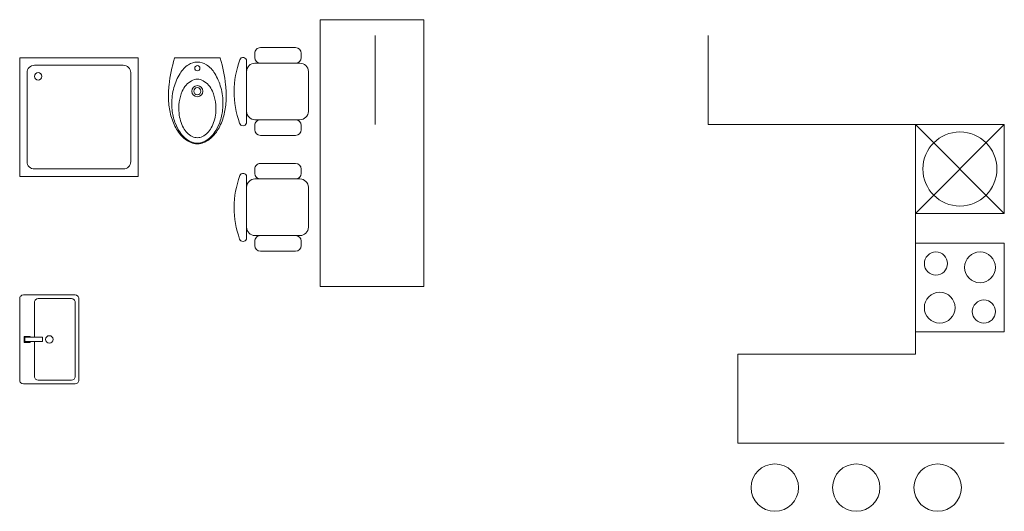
# Model space of a CAD drawing. Header units: millimetres. Extents: x 26913 to 168082, y -32666 to 98813.
# Tile 14 of 19: x 27703 to 34353, y -22933 to -19615. Entities that reach past the tile are written whole.
import ezdxf

# ---------------------------------------------------------------- set-up
doc = ezdxf.new("R2010")
doc.units = ezdxf.units.MM
doc.header["$LTSCALE"] = 400
doc.layers.get('0').update_dxf_attribs({"color": 250})
doc.layers.add('N_nábytek', color=7, linetype='Continuous', lineweight=13)
doc.layers.add('N_zařizovací předměty', color=7, linetype='Continuous', lineweight=13)

# ---------------------------------------------------------------- blocks, each defined once
blk = doc.blocks.new('sporák 600 x 600')
for p, q in [((0, 0), (600, 0)), ((0, -600), (0, 0)), ((600, 0), (600, -600)), ((600, -600), (0, -600))]:
    blk.add_line(p, q)
for centre, radius in [((164, -164), 104), ((462, -138), 78), ((436, -436), 104), ((138, -462), 78)]:
    blk.add_circle(centre, radius)
blk = doc.blocks.new('Zař_myčka')
blk.add_lwpolyline([(0, 600), (0, 0), (600, 0), (600, 600)], close=True)
for points in [[(0, 600), (600, 0)], [(600, 600), (0, 0)]]:
    blk.add_lwpolyline(points)
blk.add_circle((300, 300), 250)
blk = doc.blocks.new('A$C0BE674CB')
blk.add_line((-150.592724, 0), (150.592724, 0))
for centre, radius in [((-0.000015, -69.792725), 17.5), ((0.013214, -225.145218), 37.5), ((0.013214, -225.145218), 24)]:
    blk.add_circle(centre, radius)
for centre, radius, start, end in [((-150.592747, -4), 4, 89.9852599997, 163.163498), ((-0.000015, -141.108673), 111.985252, 57.1394809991, 90.0000759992), ((-38.25827, -200.336365), 182.494919, 31.5552829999, 57.1394809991), ((-791.895573, -289.012238), 988.640137, 6.2498699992, 16.8248749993), ((-191.542118, -294.472382), 362.376892, 15.0042569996, 31.5553740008), ((35.54599, -284.333954), 149.405289, 119.906661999, 156.7666240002), ((-0.000015, -222.534195), 78.11203, 90, 119.906661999), ((-0.000015, -222.534195), 78.11203, 60.093338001, 90), ((-35.546021, -284.333954), 149.405289, 23.2333759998, 60.093338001), ((-520.29279, -259.264405), 715.413086, 358.1969679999, 6.2498699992), ((-169.67754, -341.915284), 295.374023, 353.8547900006, 23.23349), ((-246.82349, -309.289276), 419.609497, 359.5397489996, 15.0042649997), ((-230.799412, -309.41803), 403.5849, 352.4776540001, 359.5397489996), ((-277.253987, -266.912293), 472.253998, 346.2259289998, 358.1977310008), ((-153.260212, -343.682923), 278.861816, 332.3949969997, 353.8547900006), ((-210.403385, -283.300446), 403.42392, 332.2023390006, 346.2259060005), ((-178.213001, -316.362122), 350.542023, 338.4063799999, 352.4776460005), ((-113.051106, -342.15326), 280.46167, 324.2046809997, 338.9079900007), ((24.889042, -410.808167), 134, 207.6050609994, 243.6271099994), ((-0.013245, -460.979798), 78, 270, 296.3728959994), ((-53.054817, -385.416535), 206.493668, 307.5571400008, 325.0084800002), ((-73.15435, -355.656739), 248.270081, 310.8612060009, 332.2022550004), ((-0.000015, -481.597138), 98.548065, 270, 283.3984169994), ((-0.000015, -477.756806), 98.373566, 270.0000739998, 287.0153729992), ((-13.600356, -424.501892), 157.240784, 283.3984189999, 310.8612060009), ((-11.864981, -438.985474), 138.919754, 287.0153749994, 308.1805950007)]:
    blk.add_arc(centre, radius, start, end)
at = {"extrusion": (0, 0, -1)}
for centre, radius, start, end in [((-791.895565, -289.012238), 988.640137, 6.2498699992, 16.8248749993), ((-38.25824, -200.336365), 182.494919, 31.5552829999, 57.1394770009), ((0.000015, -141.108673), 111.985252, 57.1394770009, 90.0000639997), ((-150.592708, -4), 4, 90.0003440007, 163.1746519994), ((-191.54208, -294.472382), 362.376892, 15.0043719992, 31.5555040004), ((-520.292782, -259.264405), 715.413086, 358.1969679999, 6.2498699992), ((-246.823452, -309.289276), 419.609497, 359.5398480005, 15.0043719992), ((-169.677501, -341.915284), 295.374023, 353.8549040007, 23.2335890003), ((-277.253963, -266.912293), 472.253998, 346.2251510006, 358.1969679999), ((-230.799373, -309.41803), 403.5849, 352.4777760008, 359.5398480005), ((-210.403347, -283.300446), 403.42392, 332.2024770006, 346.2260279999), ((-178.212963, -316.362122), 350.542023, 338.4065090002, 352.4777760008), ((-153.260174, -343.682923), 278.861816, 332.3951570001, 353.8549040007), ((-113.051067, -342.15326), 280.46167, 324.2048720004, 338.908164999), ((-73.154323, -355.656739), 248.270081, 310.8609919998, 332.2020419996), ((-53.05479, -385.416535), 206.493668, 307.5569150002, 325.0082629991), ((-0.013214, -460.979798), 78, 270, 296.3729099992), ((24.889073, -410.808167), 134, 207.605064, 243.627106), ((-13.600326, -424.501892), 157.240784, 283.3983459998, 310.8611600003), ((-11.864948, -438.985474), 138.919754, 287.0154879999, 308.1806949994), ((0.000015, -477.756806), 98.373566, 270.0000759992, 287.015381), ((0.000015, -481.597138), 98.548065, 270, 283.3984070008)]:
    blk.add_arc(centre, radius, start, end, dxfattribs=at)
blk = doc.blocks.new('UMYVADLO_PULT_600X400')
blk.add_lwpolyline([(300, 25), (300, 375, 0.414214), (275, 400), (-275, 400, 0.414214), (-300, 375), (-300, 25, 0.414214), (-275, 0), (275, 0, 0.414214)], format="xyb", close=True)
blk.add_lwpolyline([(15, 100), (250, 100, 0.414214), (275, 125), (275, 350, 0.414214), (250, 375), (-250, 375, 0.414214), (-275, 350), (-275, 125, 0.414214), (-250, 100), (-15, 100)], format="xyb")
blk.add_lwpolyline([(-15, 155), (-15, 35), (15, 35), (15, 155)], close=True)
blk.add_lwpolyline([(-15, 70), (-20, 70), (-20, 30), (20, 30), (20, 70), (15, 70)])
blk.add_circle((0, 200), 25)
blk = doc.blocks.new('*U16')
at = {"color": 0}
blk.add_lwpolyline([(0, 0), (800, 0), (800, 800), (0, 800)], close=True, dxfattribs=at)
blk.add_lwpolyline([(100, 50), (700, 50, 0.414214), (750, 100), (750, 700, 0.414214), (700, 750), (100, 750, 0.414214), (50, 700), (50, 100, 0.414214)], format="xyb", close=True, dxfattribs=at)
blk.add_circle((125, 125), 25, dxfattribs=at)
blk = doc.blocks.new('pracovní stůl dabl')
for p, q in [((2207, 3123), (1731, 3123)), ((1656, 3048), (1656, 2989)), ((2283, 2989), (2283, 3048)), ((2394, 2961), (2394, 2800)), ((1559, 2800), (1559, 2262)), ((1731, 2913), (1672, 2913)), ((1731, 2913), (2207, 2913)), ((2280, 2913), (2207, 2913)), ((2394, 2800), (2394, 2262)), ((2394, 2262), (2394, 2149)), ((1672, 2149), (1731, 2149)), ((2207, 2149), (1731, 2149)), ((2207, 2149), (2280, 2149)), ((2394, 2149), (2394, 2121)), ((1656, 2074), (1656, 2015)), ((2283, 2015), (2283, 2074)), ((1731, 1939), (2207, 1939)), ((1656, 1485), (1656, 1426)), ((2207, 1561), (1731, 1561)), ((2283, 1426), (2283, 1485)), ((1731, 1351), (1672, 1351)), ((1731, 1351), (2207, 1351)), ((2280, 1351), (2207, 1351)), ((2394, 1398), (2394, 1237)), ((1559, 1237), (1559, 700)), ((2394, 1237), (2394, 700)), ((2394, 700), (2394, 587)), ((1672, 587), (1731, 587)), ((2207, 587), (1731, 587)), ((2207, 587), (2280, 587)), ((2394, 587), (2394, 558)), ((1656, 511), (1656, 452)), ((2283, 452), (2283, 511)), ((1731, 377), (2207, 377))]:
    blk.add_line(p, q)
blk.add_lwpolyline([(0, 0), (1400, 0), (1400, 3600), (0, 3600)], close=True)
for centre, radius, start, end in [((1731, 3048), 75.6, 90, 180), ((2207, 3048), 75.6, 0, 90), ((1731, 2989), 75.6, 180, 270), ((2207, 2989), 75.6, 270, 0), ((2441, 2943), 50.2, 20.0456, 159.9544), ((1323, 2536), 1239, 339.6389, 20.0456), ((1672, 2800), 113, 90, 180), ((2280, 2800), 113, 0, 90), ((1672, 2262), 113, 180, 270), ((2280, 2262), 113, 270, 0), ((1731, 2074), 75.6, 90, 180), ((2207, 2074), 75.6, 0, 90), ((1731, 2015), 75.6, 180, 270), ((2207, 2015), 75.6, 270, 0), ((2441, 2121), 47.4, 180, 339.6389), ((1731, 1485), 75.6, 90, 180), ((2207, 1485), 75.6, 0, 90), ((1672, 1237), 113, 90, 180), ((1731, 1426), 75.6, 180, 270), ((2207, 1426), 75.6, 270, 0), ((2280, 1237), 113, 0, 90), ((2441, 1381), 50.2, 20.0456, 159.9544), ((1323, 973), 1239, 339.6389, 20.0456), ((1672, 700), 113, 180, 270), ((2280, 700), 113, 270, 0), ((1731, 511), 75.6, 90, 180), ((2207, 511), 75.6, 0, 90), ((2441, 558), 47.4, 180, 339.6389), ((1731, 452), 75.6, 180, 270), ((2207, 452), 75.6, 270, 0)]:
    blk.add_arc(centre, radius, start, end)

msp = doc.modelspace()

# ---------------------------------------------------------------- linework, layer by layer
at = {"layer": 'N_nábytek'}
for points in [[(30103.4, -20322.6), (30103.4, -19722.6)], [(34353.4, -22472.6), (32553.4, -22472.6), (32553.4, -21872.6), (33753.4, -21872.6), (33753.4, -20322.6), (32353.4, -20322.6), (32353.4, -19722.6)]]:
    msp.add_lwpolyline(points, dxfattribs=at)
for centre in [(32803.4, -22772.6), (33353.4, -22772.6), (33903.4, -22772.6)]:
    msp.add_circle(centre, 160, dxfattribs=at)

# ---------------------------------------------------------------- block references
at = {"layer": 'N_nábytek', "xscale": 0.5, "yscale": 0.5, "zscale": 0.5, "rotation": 180}
msp.add_blockref('pracovní stůl dabl', (30432.5, -19615.3), dxfattribs=at)
at = {"layer": 'N_nábytek', "rotation": 90}
msp.add_blockref('Zař_myčka', (34353.4, -20922.6), dxfattribs=at)
at = {"layer": 'N_zařizovací předměty', "rotation": 270}
msp.add_blockref('*U16', (27703.4, -19872.6), dxfattribs=at)
at = {"layer": 'N_zařizovací předměty', "xscale": -1}
for name, p, rotation in [('A$C0BE674CB', (28903.4, -19872.6), 359.9999999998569), ('sporák 600 x 600', (34353.4, -21122.6), 359.9999999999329), ('UMYVADLO_PULT_600X400', (27703.4, -21772.6), 269.9999999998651)]:
    msp.add_blockref(name, p, dxfattribs=dict(at, rotation=rotation))

doc.saveas('drawing.dxf')
